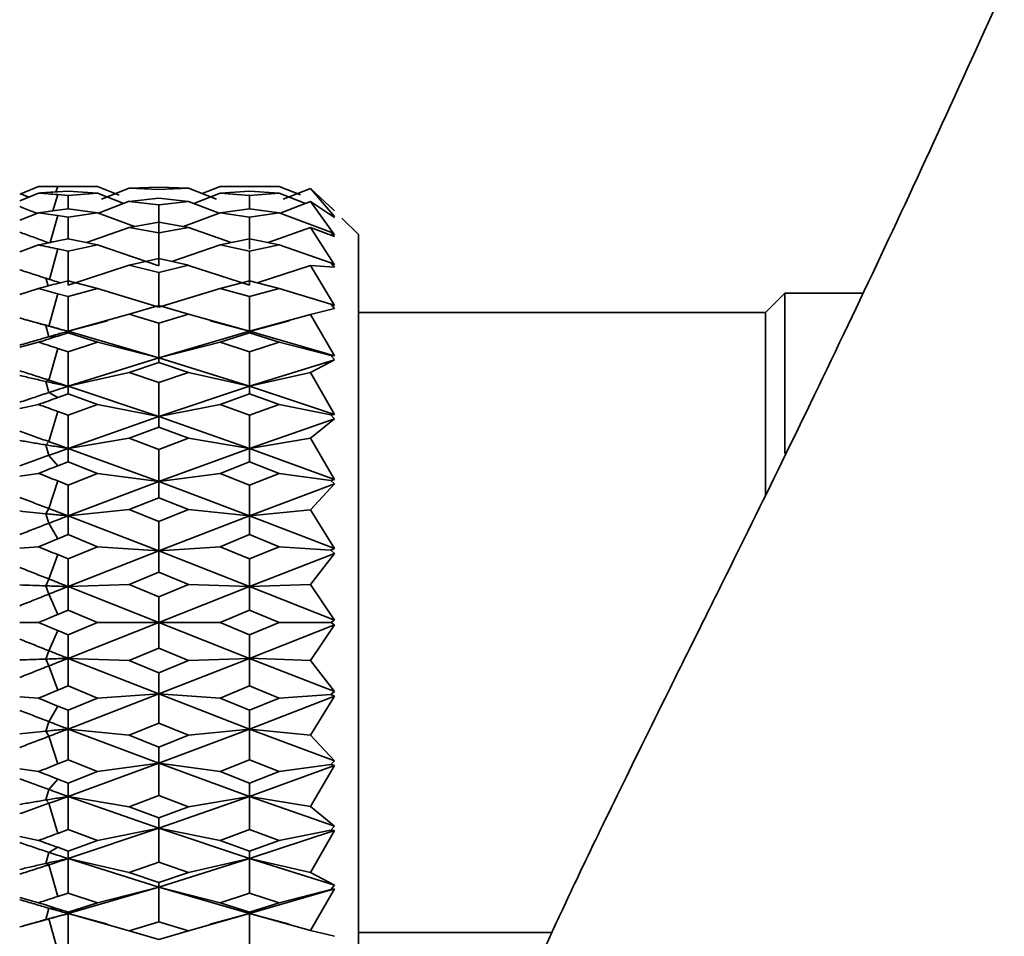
# Model space of a CAD drawing. Header units: millimetres. Extents: x -7686 to -856, y -458 to 6140.
# Tile 32 of 102: x -5994 to -5974, y 3484 to 3503. Entities that reach past the tile are written whole.
import ezdxf

# ---------------------------------------------------------------- set-up
doc = ezdxf.new("R2010")
doc.units = ezdxf.units.MM
doc.header["$LTSCALE"] = 5
doc.header["$PDSIZE"] = -1
doc.dimstyles.new('本体 安装', dxfattribs={"dimtxt": 24, "dimasz": 12, "dimexe": 7, "dimexo": 0.625, "dimtad": 1, "dimtoh": 1, "dimtxsty": 'Standard', "dimcen": 2.5, "dimclrd": 1, "dimclre": 1, "dimclrt": 4, "dimadec": 0, "dimazin": 0, "dimtfac": 1, "dimtmove": 0, "dimatfit": 3, "dimfxl": 1, "dimarcsym": 0})

# ---------------------------------------------------------------- blocks, each defined once
blk = doc.blocks.new('*D78')
at = {"color": 1, "linetype": 'ByBlock', "lineweight": -2, "transparency": 16777216}
for p, q in [((-5843.335, 3598.258), (-6087.363, 3598.258)), ((-6080.363, 3586.258), (-6080.363, 3220.258)), ((-5831.336, 3208.258), (-6087.363, 3208.258))]:
    blk.add_line(p, q, dxfattribs=at)
at = {"color": 1, "linetype": 'ByBlock', "transparency": 16777216}
for points in [[(-6082.363, 3586.258), (-6078.363, 3586.258), (-6080.363, 3598.258)], [(-6082.363, 3220.258), (-6078.363, 3220.258), (-6080.363, 3208.258)]]:
    blk.add_solid(points, dxfattribs=at)
at = {"layer": 'Defpoints', "color": 0, "linetype": 'ByBlock', "transparency": 16777216}
for p in [(-5842.71, 3598.258), (-6080.363, 3208.258), (-5830.711, 3208.258)]:
    blk.add_point(p, dxfattribs=at)
at = {"color": 4, "linetype": 'ByBlock', "transparency": 16777216, "insert": (-6092.988, 3427.581), "char_height": 24, "attachment_point": 5, "rotation": 90}
blk.add_mtext('390', dxfattribs=at)

msp = doc.modelspace()

# ---------------------------------------------------------------- linework, layer by layer
at = {"linetype": 'Continuous', "lineweight": 35}
for p, q in [((-5994.472, 3499.16), (-5994.104, 3499.313)), ((-5992.883, 3499.313), (-5994.104, 3499.313)), ((-5993.748, 3499.201), (-5993.709, 3499.312)), ((-5993.709, 3499.312), (-5993.495, 3499.31)), ((-5993.495, 3499.31), (-5992.885, 3499.313)), ((-5992.885, 3499.313), (-5992.44, 3499.137)), ((-5992.23, 3499.279), (-5992.806, 3499.052)), ((-5992.23, 3499.279), (-5991.619, 3499.298)), ((-5991.619, 3499.298), (-5992.23, 3499.279)), ((-5991.619, 3499.253), (-5992.23, 3499.279)), ((-5991.619, 3499.298), (-5991.008, 3499.279)), ((-5991.619, 3499.298), (-5991.008, 3499.279)), ((-5991.619, 3499.253), (-5991.008, 3499.279)), ((-5991.008, 3499.279), (-5990.433, 3499.052)), ((-5990.354, 3499.313), (-5990.725, 3499.167)), ((-5989.132, 3499.313), (-5990.357, 3499.313)), ((-5990.354, 3499.313), (-5989.745, 3499.31)), ((-5989.134, 3499.313), (-5989.745, 3499.31)), ((-5988.695, 3499.138), (-5989.134, 3499.314)), ((-5988.49, 3499.274), (-5989.055, 3499.052)), ((-5987.994, 3498.692), (-5988.49, 3499.274)), ((-5988.49, 3499.274), (-5987.994, 3498.813)), ((-5994.494, 3499.017), (-5994.104, 3499.176)), ((-5994.494, 3499.169), (-5994.307, 3499.093)), ((-5993.812, 3498.811), (-5993.709, 3499.146)), ((-5993.709, 3499.204), (-5993.495, 3499.217)), ((-5993.709, 3499.146), (-5993.495, 3499.128)), ((-5992.885, 3499.176), (-5993.495, 3499.217)), ((-5993.495, 3499.128), (-5992.885, 3499.176)), ((-5993.495, 3498.854), (-5993.495, 3499.128)), ((-5992.885, 3499.176), (-5992.341, 3498.965)), ((-5992.23, 3499.006), (-5991.619, 3499.069)), ((-5991.619, 3499.069), (-5991.008, 3499.006)), ((-5990.354, 3499.177), (-5990.899, 3498.964)), ((-5989.745, 3499.217), (-5990.354, 3499.176)), ((-5990.354, 3499.176), (-5989.745, 3499.128)), ((-5989.745, 3499.217), (-5989.134, 3499.176)), ((-5989.134, 3499.176), (-5989.745, 3499.128)), ((-5989.745, 3499.129), (-5989.745, 3498.854)), ((-5988.592, 3498.963), (-5989.134, 3499.177)), ((-5993.709, 3498.826), (-5993.495, 3498.854)), ((-5992.885, 3498.77), (-5993.495, 3498.854)), ((-5992.23, 3499.007), (-5992.867, 3498.764)), ((-5991.619, 3498.937), (-5992.23, 3499.006)), ((-5991.619, 3498.937), (-5991.008, 3499.006)), ((-5991.619, 3498.937), (-5991.619, 3498.3)), ((-5991.008, 3499.006), (-5990.373, 3498.764)), ((-5989.745, 3498.854), (-5990.354, 3498.77)), ((-5989.745, 3498.854), (-5989.134, 3498.77)), ((-5988.49, 3499.002), (-5989.115, 3498.764)), ((-5987.994, 3498.317), (-5988.49, 3499.002)), ((-5988.49, 3499.002), (-5987.994, 3498.675)), ((-5987.994, 3498.813), (-5988.069, 3498.888)), ((-5988.069, 3498.888), (-5987.994, 3498.813)), ((-5994.494, 3498.618), (-5994.104, 3498.77)), ((-5993.868, 3498.156), (-5993.709, 3498.712)), ((-5993.709, 3498.712), (-5993.495, 3498.68)), ((-5993.495, 3498.68), (-5992.885, 3498.77)), ((-5993.495, 3498.232), (-5993.495, 3498.68)), ((-5992.885, 3498.77), (-5992.125, 3498.488)), ((-5990.354, 3498.77), (-5991.114, 3498.488)), ((-5990.354, 3498.77), (-5989.745, 3498.68)), ((-5989.134, 3498.77), (-5989.745, 3498.68)), ((-5989.745, 3498.68), (-5989.745, 3498.017)), ((-5988.069, 3498.371), (-5989.134, 3498.771)), ((-5987.994, 3498.675), (-5988.069, 3498.757)), ((-5988.069, 3498.757), (-5987.994, 3498.693)), ((-5987.493, 3498.312), (-5987.84, 3498.659)), ((-5992.23, 3498.47), (-5993.112, 3498.154)), ((-5992.23, 3498.47), (-5991.619, 3498.575)), ((-5991.619, 3498.359), (-5992.23, 3498.47)), ((-5991.619, 3498.575), (-5991.008, 3498.47)), ((-5991.619, 3498.359), (-5991.008, 3498.47)), ((-5991.008, 3498.47), (-5990.127, 3498.154)), ((-5988.49, 3498.466), (-5989.362, 3498.154)), ((-5987.994, 3497.699), (-5988.49, 3498.466)), ((-5988.49, 3498.466), (-5987.994, 3498.283)), ((-5991.619, 3498.358), (-5991.619, 3497.674)), ((-5987.994, 3498.283), (-5988.069, 3498.37)), ((-5988.069, 3498.37), (-5987.994, 3498.317)), ((-5994.494, 3497.967), (-5994.104, 3498.107)), ((-5993.89, 3498.152), (-5993.952, 3498.173)), ((-5993.943, 3498.141), (-5993.952, 3498.173)), ((-5993.709, 3498.189), (-5993.495, 3498.232)), ((-5992.885, 3498.107), (-5993.495, 3498.232)), ((-5993.495, 3497.976), (-5992.885, 3498.107)), ((-5992.885, 3498.107), (-5991.619, 3497.674)), ((-5990.354, 3498.107), (-5991.351, 3497.766)), ((-5989.745, 3498.232), (-5990.354, 3498.107)), ((-5990.354, 3498.107), (-5989.745, 3497.976)), ((-5989.745, 3498.232), (-5989.134, 3498.107)), ((-5989.134, 3498.107), (-5989.745, 3497.976)), ((-5988.069, 3497.739), (-5989.134, 3498.108)), ((-5993.881, 3497.395), (-5993.709, 3498.023)), ((-5993.709, 3498.023), (-5993.495, 3497.976)), ((-5993.495, 3497.276), (-5993.495, 3497.976)), ((-5989.745, 3497.977), (-5989.745, 3497.276)), ((-5992.23, 3497.686), (-5993.495, 3497.276)), ((-5992.23, 3497.686), (-5991.619, 3497.829)), ((-5991.619, 3497.536), (-5992.23, 3497.686)), ((-5991.619, 3497.829), (-5991.008, 3497.686)), ((-5991.619, 3497.536), (-5991.008, 3497.686)), ((-5991.008, 3497.685), (-5989.745, 3497.276)), ((-5988.49, 3497.682), (-5989.57, 3497.333)), ((-5987.994, 3496.856), (-5988.49, 3497.682)), ((-5988.49, 3497.682), (-5987.994, 3497.649)), ((-5987.994, 3497.649), (-5988.069, 3497.739)), ((-5988.069, 3497.739), (-5987.994, 3497.699)), ((-5991.619, 3497.536), (-5991.619, 3496.824)), ((-5993.909, 3497.26), (-5993.952, 3497.418)), ((-5993.709, 3497.313), (-5993.495, 3497.369)), ((-5992.885, 3497.208), (-5993.495, 3497.369)), ((-5989.745, 3497.369), (-5990.354, 3497.208)), ((-5989.745, 3497.369), (-5989.134, 3497.208)), ((-5994.494, 3497.083), (-5994.104, 3497.208)), ((-5993.889, 3496.433), (-5993.709, 3497.1)), ((-5993.709, 3497.1), (-5993.495, 3497.041)), ((-5993.495, 3497.041), (-5992.885, 3497.208)), ((-5993.495, 3496.324), (-5993.495, 3497.041)), ((-5992.885, 3497.207), (-5991.619, 3496.824)), ((-5990.354, 3497.208), (-5991.619, 3496.825)), ((-5990.354, 3497.208), (-5989.745, 3497.04)), ((-5989.134, 3497.208), (-5989.745, 3497.04)), ((-5989.745, 3497.041), (-5989.745, 3496.324)), ((-5988.069, 3496.882), (-5989.134, 3497.208)), ((-5978.694, 3497.113), (-5979.094, 3496.713)), ((-5977.08, 3497.113), (-5978.694, 3497.113)), ((-5978.694, 3493.804), (-5978.694, 3497.113)), ((-5992.23, 3496.677), (-5991.619, 3496.855)), ((-5991.619, 3496.855), (-5991.008, 3496.677)), ((-5988.069, 3496.882), (-5987.994, 3496.856)), ((-5987.994, 3496.792), (-5988.069, 3496.881)), ((-5992.23, 3496.677), (-5993.495, 3496.324)), ((-5991.619, 3496.494), (-5992.23, 3496.677)), ((-5991.619, 3496.494), (-5991.008, 3496.677)), ((-5991.008, 3496.677), (-5989.745, 3496.324)), ((-5988.49, 3496.674), (-5989.745, 3496.324)), ((-5988.49, 3496.674), (-5987.994, 3496.792)), ((-5987.994, 3495.815), (-5988.49, 3496.674)), ((-5979.094, 3496.713), (-5987.494, 3496.713)), ((-5979.094, 3492.936), (-5979.094, 3496.713)), ((-5994.235, 3496.527), (-5994.418, 3496.577)), ((-5993.952, 3496.446), (-5993.889, 3496.433)), ((-5993.889, 3496.212), (-5993.952, 3496.446)), ((-5993.495, 3496.324), (-5992.678, 3496.542)), ((-5991.619, 3496.494), (-5991.619, 3495.777)), ((-5989.745, 3496.324), (-5990.56, 3496.542)), ((-5988.929, 3496.542), (-5989.745, 3496.323)), ((-5993.709, 3496.224), (-5993.889, 3496.212)), ((-5993.709, 3496.224), (-5993.495, 3496.292)), ((-5993.495, 3496.324), (-5991.619, 3495.777)), ((-5993.495, 3496.292), (-5993.495, 3496.324)), ((-5992.885, 3496.098), (-5993.495, 3496.292)), ((-5991.619, 3495.777), (-5989.745, 3496.324)), ((-5989.745, 3496.292), (-5990.354, 3496.098)), ((-5989.745, 3496.324), (-5989.745, 3496.292)), ((-5987.994, 3495.815), (-5989.745, 3496.324)), ((-5989.745, 3496.292), (-5989.134, 3496.098)), ((-5994.494, 3495.994), (-5994.104, 3496.098)), ((-5993.495, 3495.9), (-5992.885, 3496.098)), ((-5992.885, 3496.098), (-5991.619, 3495.776)), ((-5990.354, 3496.098), (-5991.619, 3495.777)), ((-5990.354, 3496.098), (-5989.745, 3495.9)), ((-5989.134, 3496.098), (-5989.745, 3495.9)), ((-5988.069, 3495.825), (-5989.134, 3496.098)), ((-5993.889, 3495.316), (-5993.709, 3495.97)), ((-5993.709, 3495.97), (-5993.495, 3495.9)), ((-5993.495, 3495.189), (-5993.495, 3495.9)), ((-5989.745, 3495.9), (-5989.745, 3495.188)), ((-5987.994, 3495.739), (-5988.069, 3495.825)), ((-5988.069, 3495.825), (-5987.994, 3495.815)), ((-5993.495, 3495.189), (-5991.619, 3495.777)), ((-5992.23, 3495.475), (-5991.619, 3495.683)), ((-5991.619, 3495.683), (-5991.619, 3495.777)), ((-5989.745, 3495.189), (-5991.619, 3495.776)), ((-5991.619, 3495.683), (-5991.008, 3495.475)), ((-5987.994, 3495.738), (-5989.745, 3495.188)), ((-5988.49, 3495.472), (-5987.994, 3495.738)), ((-5992.23, 3495.475), (-5993.495, 3495.189)), ((-5991.619, 3495.264), (-5992.23, 3495.475)), ((-5991.619, 3495.264), (-5991.008, 3495.475)), ((-5991.008, 3495.475), (-5989.745, 3495.189)), ((-5988.49, 3495.473), (-5989.745, 3495.189)), ((-5987.994, 3494.606), (-5988.49, 3495.473)), ((-5993.952, 3495.288), (-5993.889, 3495.316)), ((-5993.889, 3495.06), (-5993.952, 3495.288)), ((-5991.619, 3495.264), (-5991.619, 3494.563)), ((-5993.709, 3494.956), (-5993.889, 3495.06)), ((-5993.709, 3494.956), (-5993.495, 3495.033)), ((-5993.495, 3495.189), (-5991.619, 3494.563)), ((-5993.495, 3495.033), (-5993.495, 3495.189)), ((-5992.885, 3494.813), (-5993.495, 3495.033)), ((-5991.619, 3494.563), (-5989.745, 3495.188)), ((-5989.745, 3495.033), (-5990.354, 3494.813)), ((-5989.745, 3495.189), (-5989.745, 3495.033)), ((-5987.994, 3494.606), (-5989.745, 3495.189)), ((-5989.745, 3495.033), (-5989.134, 3494.813)), ((-5994.494, 3494.732), (-5994.104, 3494.813)), ((-5993.495, 3494.59), (-5992.885, 3494.813)), ((-5992.885, 3494.813), (-5991.619, 3494.563)), ((-5990.354, 3494.813), (-5991.619, 3494.563)), ((-5990.354, 3494.813), (-5989.745, 3494.59)), ((-5989.134, 3494.813), (-5989.745, 3494.59)), ((-5988.069, 3494.6), (-5989.134, 3494.813)), ((-5993.889, 3494.046), (-5993.709, 3494.669)), ((-5993.709, 3494.669), (-5993.495, 3494.59)), ((-5993.495, 3493.905), (-5993.495, 3494.59)), ((-5989.745, 3494.59), (-5989.745, 3493.905)), ((-5988.069, 3494.6), (-5987.994, 3494.606)), ((-5987.994, 3494.52), (-5988.069, 3494.6)), ((-5993.495, 3493.905), (-5991.619, 3494.563)), ((-5991.619, 3494.347), (-5991.619, 3494.564)), ((-5989.745, 3493.906), (-5991.619, 3494.563)), ((-5987.994, 3494.52), (-5989.745, 3493.905)), ((-5988.49, 3494.115), (-5987.994, 3494.52)), ((-5992.23, 3494.117), (-5991.619, 3494.347)), ((-5991.619, 3494.347), (-5991.008, 3494.117)), ((-5993.952, 3493.978), (-5993.889, 3494.046)), ((-5993.889, 3493.763), (-5993.952, 3493.978)), ((-5992.23, 3494.117), (-5993.495, 3493.905)), ((-5991.619, 3493.883), (-5992.23, 3494.117)), ((-5991.619, 3493.883), (-5991.008, 3494.117)), ((-5991.008, 3494.116), (-5989.745, 3493.906)), ((-5988.49, 3494.115), (-5989.745, 3493.905)), ((-5987.994, 3493.267), (-5988.49, 3494.115)), ((-5993.495, 3493.905), (-5991.619, 3493.22)), ((-5993.495, 3493.63), (-5993.495, 3493.905)), ((-5991.619, 3493.221), (-5989.745, 3493.905)), ((-5991.619, 3493.884), (-5991.619, 3493.221)), ((-5989.745, 3493.906), (-5989.745, 3493.631)), ((-5987.994, 3493.267), (-5989.745, 3493.906)), ((-5993.709, 3493.546), (-5993.889, 3493.763)), ((-5993.709, 3493.546), (-5993.495, 3493.63)), ((-5992.885, 3493.391), (-5993.495, 3493.63)), ((-5989.745, 3493.63), (-5990.354, 3493.391)), ((-5989.745, 3493.63), (-5989.134, 3493.391)), ((-5994.494, 3493.336), (-5994.104, 3493.391)), ((-5993.495, 3493.15), (-5992.885, 3493.391)), ((-5992.885, 3493.391), (-5991.619, 3493.22)), ((-5990.354, 3493.391), (-5991.619, 3493.22)), ((-5990.354, 3493.391), (-5989.745, 3493.15)), ((-5989.134, 3493.391), (-5989.745, 3493.15)), ((-5988.069, 3493.246), (-5989.134, 3493.391)), ((-5993.889, 3492.664), (-5993.709, 3493.235)), ((-5993.709, 3493.235), (-5993.495, 3493.15)), ((-5993.495, 3492.513), (-5991.619, 3493.221)), ((-5991.619, 3492.889), (-5991.619, 3493.221)), ((-5989.745, 3492.513), (-5991.619, 3493.22)), ((-5987.994, 3493.173), (-5989.745, 3492.513)), ((-5988.49, 3492.641), (-5987.994, 3493.173)), ((-5988.069, 3493.246), (-5987.994, 3493.267)), ((-5987.994, 3493.173), (-5988.069, 3493.246)), ((-5993.495, 3492.513), (-5993.495, 3493.15)), ((-5989.745, 3493.15), (-5989.745, 3492.513)), ((-5992.23, 3492.643), (-5991.619, 3492.889)), ((-5991.619, 3492.889), (-5991.008, 3492.643)), ((-5993.952, 3492.558), (-5993.889, 3492.664)), ((-5993.889, 3492.362), (-5993.952, 3492.558)), ((-5992.23, 3492.642), (-5993.495, 3492.513)), ((-5991.619, 3492.395), (-5992.23, 3492.643)), ((-5991.619, 3492.395), (-5991.008, 3492.643)), ((-5991.008, 3492.642), (-5989.745, 3492.513)), ((-5988.49, 3492.641), (-5989.745, 3492.513)), ((-5987.994, 3491.838), (-5988.49, 3492.641)), ((-5993.709, 3492.039), (-5993.889, 3492.362)), ((-5993.495, 3492.513), (-5991.619, 3491.789)), ((-5993.495, 3492.127), (-5993.495, 3492.513)), ((-5991.619, 3491.789), (-5989.745, 3492.513)), ((-5991.619, 3492.395), (-5991.619, 3491.789)), ((-5989.745, 3492.513), (-5989.745, 3492.127)), ((-5987.994, 3491.838), (-5989.745, 3492.513)), ((-5993.709, 3492.039), (-5993.495, 3492.127)), ((-5992.885, 3491.876), (-5993.495, 3492.127)), ((-5989.745, 3492.127), (-5990.354, 3491.876)), ((-5989.745, 3492.127), (-5989.134, 3491.876)), ((-5994.494, 3491.848), (-5994.104, 3491.876)), ((-5993.495, 3491.624), (-5992.885, 3491.876)), ((-5993.495, 3491.054), (-5991.619, 3491.789)), ((-5992.885, 3491.876), (-5991.619, 3491.789)), ((-5990.354, 3491.876), (-5991.619, 3491.789)), ((-5991.619, 3491.352), (-5991.619, 3491.79)), ((-5989.745, 3491.054), (-5991.619, 3491.789)), ((-5990.354, 3491.876), (-5989.745, 3491.624)), ((-5989.134, 3491.876), (-5989.745, 3491.624)), ((-5987.994, 3491.74), (-5989.745, 3491.054)), ((-5988.069, 3491.802), (-5989.134, 3491.876)), ((-5988.49, 3491.097), (-5987.994, 3491.74)), ((-5988.069, 3491.802), (-5987.994, 3491.838)), ((-5987.994, 3491.74), (-5988.069, 3491.802)), ((-5993.889, 3491.209), (-5993.709, 3491.713)), ((-5993.709, 3491.713), (-5993.495, 3491.624)), ((-5993.495, 3491.054), (-5993.495, 3491.624)), ((-5989.745, 3491.623), (-5989.745, 3491.054)), ((-5992.23, 3491.098), (-5991.619, 3491.352)), ((-5991.619, 3491.352), (-5991.008, 3491.098)), ((-5993.952, 3491.069), (-5993.889, 3491.209)), ((-5993.889, 3490.898), (-5993.952, 3491.069)), ((-5992.23, 3491.097), (-5993.495, 3491.054)), ((-5993.495, 3491.054), (-5991.619, 3490.313)), ((-5993.495, 3490.569), (-5993.495, 3491.054)), ((-5991.619, 3490.843), (-5992.23, 3491.098)), ((-5991.619, 3490.843), (-5991.008, 3491.098)), ((-5991.619, 3490.313), (-5989.745, 3491.054)), ((-5991.008, 3491.097), (-5989.745, 3491.054)), ((-5988.49, 3491.097), (-5989.745, 3491.054)), ((-5989.745, 3491.054), (-5989.745, 3490.569)), ((-5987.994, 3490.363), (-5989.745, 3491.054)), ((-5987.994, 3490.363), (-5988.49, 3491.097)), ((-5993.709, 3490.479), (-5993.889, 3490.898)), ((-5991.619, 3490.843), (-5991.619, 3490.313)), ((-5993.709, 3490.479), (-5993.495, 3490.569)), ((-5992.885, 3490.313), (-5993.495, 3490.569)), ((-5989.745, 3490.569), (-5990.354, 3490.313)), ((-5989.745, 3490.569), (-5989.134, 3490.313)), ((-5994.494, 3490.313), (-5994.104, 3490.313)), ((-5991.619, 3490.313), (-5993.495, 3489.572)), ((-5992.885, 3490.313), (-5993.495, 3490.058)), ((-5992.885, 3490.313), (-5991.619, 3490.313)), ((-5991.619, 3490.313), (-5990.354, 3490.313)), ((-5989.745, 3489.572), (-5991.619, 3490.313)), ((-5991.619, 3489.784), (-5991.619, 3490.313)), ((-5990.354, 3490.313), (-5989.745, 3490.058)), ((-5989.134, 3490.313), (-5989.745, 3490.058)), ((-5988.069, 3490.313), (-5989.134, 3490.313)), ((-5988.069, 3490.313), (-5987.994, 3490.363)), ((-5987.994, 3490.263), (-5988.069, 3490.313)), ((-5993.889, 3489.728), (-5993.709, 3490.148)), ((-5993.709, 3490.148), (-5993.495, 3490.058)), ((-5987.994, 3490.263), (-5989.745, 3489.572)), ((-5988.49, 3489.529), (-5987.994, 3490.263)), ((-5993.495, 3489.572), (-5993.495, 3490.058)), ((-5989.745, 3490.057), (-5989.745, 3489.572)), ((-5993.952, 3489.557), (-5993.889, 3489.728)), ((-5992.23, 3489.529), (-5991.619, 3489.784)), ((-5991.619, 3489.784), (-5991.008, 3489.529)), ((-5993.889, 3489.417), (-5993.952, 3489.557)), ((-5993.495, 3489.572), (-5991.619, 3488.837)), ((-5992.23, 3489.529), (-5993.495, 3489.572)), ((-5993.495, 3489.003), (-5993.495, 3489.572)), ((-5991.619, 3489.274), (-5992.23, 3489.529)), ((-5991.619, 3488.838), (-5989.745, 3489.572)), ((-5991.619, 3489.274), (-5991.008, 3489.529)), ((-5991.008, 3489.529), (-5989.745, 3489.572)), ((-5988.49, 3489.529), (-5989.745, 3489.573)), ((-5987.994, 3488.886), (-5989.745, 3489.572)), ((-5989.745, 3489.572), (-5989.745, 3489.003)), ((-5987.994, 3488.886), (-5988.49, 3489.529)), ((-5993.709, 3488.914), (-5993.889, 3489.417)), ((-5991.619, 3489.275), (-5991.619, 3488.838)), ((-5993.709, 3488.914), (-5993.495, 3489.003)), ((-5992.885, 3488.75), (-5993.495, 3489.003)), ((-5989.745, 3489.003), (-5990.354, 3488.75)), ((-5989.745, 3489.003), (-5989.134, 3488.75)), ((-5994.494, 3488.778), (-5994.104, 3488.75)), ((-5993.495, 3488.113), (-5991.619, 3488.838)), ((-5993.495, 3488.499), (-5992.885, 3488.75)), ((-5992.885, 3488.75), (-5991.619, 3488.837)), ((-5989.745, 3488.113), (-5991.619, 3488.837)), ((-5990.354, 3488.75), (-5991.619, 3488.837)), ((-5991.619, 3488.232), (-5991.619, 3488.837)), ((-5990.354, 3488.75), (-5989.745, 3488.499)), ((-5987.994, 3488.788), (-5989.745, 3488.113)), ((-5989.134, 3488.75), (-5989.745, 3488.499)), ((-5988.069, 3488.824), (-5989.134, 3488.75)), ((-5988.49, 3487.985), (-5987.994, 3488.788)), ((-5988.069, 3488.824), (-5987.994, 3488.886)), ((-5987.994, 3488.788), (-5988.069, 3488.824)), ((-5993.889, 3488.264), (-5993.709, 3488.588)), ((-5993.709, 3488.588), (-5993.495, 3488.499)), ((-5993.495, 3488.113), (-5993.495, 3488.499)), ((-5989.745, 3488.499), (-5989.745, 3488.113)), ((-5993.952, 3488.068), (-5993.889, 3488.264)), ((-5993.495, 3488.113), (-5991.619, 3487.406)), ((-5992.23, 3487.984), (-5993.495, 3488.113)), ((-5993.495, 3487.476), (-5993.495, 3488.113)), ((-5992.23, 3487.984), (-5991.619, 3488.232)), ((-5991.619, 3488.232), (-5991.008, 3487.984)), ((-5991.619, 3487.406), (-5989.745, 3488.113)), ((-5991.008, 3487.984), (-5989.745, 3488.113)), ((-5988.49, 3487.985), (-5989.745, 3488.113)), ((-5987.994, 3487.453), (-5989.745, 3488.113)), ((-5989.745, 3488.113), (-5989.745, 3487.477)), ((-5993.889, 3487.963), (-5993.952, 3488.068)), ((-5993.709, 3487.391), (-5993.889, 3487.963)), ((-5991.619, 3487.738), (-5992.23, 3487.984)), ((-5991.619, 3487.738), (-5991.008, 3487.984)), ((-5987.994, 3487.453), (-5988.49, 3487.985)), ((-5991.619, 3487.738), (-5991.619, 3487.406)), ((-5993.709, 3487.391), (-5993.495, 3487.476)), ((-5992.885, 3487.235), (-5993.495, 3487.476)), ((-5989.745, 3487.476), (-5990.354, 3487.235)), ((-5989.745, 3487.476), (-5989.134, 3487.235)), ((-5994.494, 3487.29), (-5994.104, 3487.235)), ((-5993.495, 3486.721), (-5991.619, 3487.406)), ((-5992.885, 3487.235), (-5991.619, 3487.406)), ((-5989.745, 3486.721), (-5991.619, 3487.406)), ((-5990.354, 3487.235), (-5991.619, 3487.406)), ((-5991.619, 3486.743), (-5991.619, 3487.406)), ((-5987.994, 3487.359), (-5989.745, 3486.721)), ((-5988.069, 3487.38), (-5989.134, 3487.235)), ((-5988.49, 3486.511), (-5987.994, 3487.359)), ((-5988.069, 3487.381), (-5987.994, 3487.453)), ((-5987.994, 3487.359), (-5988.069, 3487.38)), ((-5993.889, 3486.863), (-5993.709, 3487.08)), ((-5993.709, 3487.08), (-5993.495, 3486.996)), ((-5993.495, 3486.996), (-5992.885, 3487.235)), ((-5990.354, 3487.235), (-5989.745, 3486.996)), ((-5989.134, 3487.235), (-5989.745, 3486.996)), ((-5993.952, 3486.648), (-5993.889, 3486.863)), ((-5993.495, 3486.721), (-5993.495, 3486.996)), ((-5989.745, 3486.996), (-5989.745, 3486.721)), ((-5993.495, 3486.721), (-5991.619, 3486.063)), ((-5992.23, 3486.509), (-5993.495, 3486.721)), ((-5993.495, 3486.036), (-5993.495, 3486.721)), ((-5992.23, 3486.51), (-5991.619, 3486.743)), ((-5991.619, 3486.743), (-5991.008, 3486.51)), ((-5991.619, 3486.064), (-5989.745, 3486.721)), ((-5991.008, 3486.51), (-5989.745, 3486.721)), ((-5988.49, 3486.512), (-5989.745, 3486.721)), ((-5987.994, 3486.106), (-5989.745, 3486.721)), ((-5989.745, 3486.721), (-5989.745, 3486.036)), ((-5993.889, 3486.58), (-5993.952, 3486.648)), ((-5993.709, 3485.957), (-5993.889, 3486.58)), ((-5991.619, 3486.279), (-5992.23, 3486.51)), ((-5991.619, 3486.279), (-5991.008, 3486.51)), ((-5987.994, 3486.106), (-5988.49, 3486.512)), ((-5991.619, 3486.28), (-5991.619, 3486.064)), ((-5993.495, 3485.438), (-5991.619, 3486.064)), ((-5992.885, 3485.813), (-5991.619, 3486.063)), ((-5989.745, 3485.438), (-5991.619, 3486.063)), ((-5990.354, 3485.813), (-5991.619, 3486.063)), ((-5991.619, 3485.363), (-5991.619, 3486.063)), ((-5988.069, 3486.026), (-5987.994, 3486.106)), ((-5994.494, 3485.894), (-5994.104, 3485.813)), ((-5993.709, 3485.957), (-5993.495, 3486.036)), ((-5992.885, 3485.813), (-5993.495, 3486.036)), ((-5989.745, 3486.036), (-5990.354, 3485.813)), ((-5989.745, 3486.036), (-5989.134, 3485.813)), ((-5987.994, 3486.02), (-5989.745, 3485.438)), ((-5988.069, 3486.026), (-5989.134, 3485.813)), ((-5988.49, 3485.153), (-5987.994, 3486.02)), ((-5987.994, 3486.02), (-5988.069, 3486.026)), ((-5993.889, 3485.566), (-5993.709, 3485.671)), ((-5993.709, 3485.671), (-5993.495, 3485.594)), ((-5993.495, 3485.594), (-5992.885, 3485.813)), ((-5990.354, 3485.813), (-5989.745, 3485.594)), ((-5989.134, 3485.813), (-5989.745, 3485.594)), ((-5993.952, 3485.339), (-5993.889, 3485.566)), ((-5993.495, 3485.438), (-5993.495, 3485.594)), ((-5993.495, 3485.438), (-5991.619, 3484.849)), ((-5992.23, 3485.151), (-5993.495, 3485.438)), ((-5993.495, 3484.726), (-5993.495, 3485.438)), ((-5991.619, 3484.85), (-5989.745, 3485.437)), ((-5991.008, 3485.151), (-5989.745, 3485.438)), ((-5989.745, 3485.593), (-5989.745, 3485.437)), ((-5988.49, 3485.154), (-5989.745, 3485.438)), ((-5987.994, 3484.888), (-5989.745, 3485.438)), ((-5989.745, 3485.438), (-5989.745, 3484.726)), ((-5993.889, 3485.311), (-5993.952, 3485.339)), ((-5993.709, 3484.656), (-5993.889, 3485.311)), ((-5992.23, 3485.151), (-5991.619, 3485.362)), ((-5991.619, 3485.362), (-5991.008, 3485.151)), ((-5991.619, 3484.944), (-5992.23, 3485.151)), ((-5991.619, 3484.944), (-5991.008, 3485.151)), ((-5987.994, 3484.888), (-5988.49, 3485.154)), ((-5993.495, 3484.303), (-5991.619, 3484.85)), ((-5992.885, 3484.528), (-5991.619, 3484.849)), ((-5991.619, 3484.944), (-5991.619, 3484.85)), ((-5991.619, 3484.133), (-5991.619, 3484.85)), ((-5989.745, 3484.303), (-5991.619, 3484.849)), ((-5990.354, 3484.528), (-5991.619, 3484.849)), ((-5988.069, 3484.802), (-5987.994, 3484.888)), ((-5994.494, 3484.632), (-5994.104, 3484.528)), ((-5993.709, 3484.656), (-5993.495, 3484.726)), ((-5992.885, 3484.528), (-5993.495, 3484.726)), ((-5989.745, 3484.726), (-5990.354, 3484.528)), ((-5987.994, 3484.811), (-5989.745, 3484.303)), ((-5989.745, 3484.726), (-5989.134, 3484.528)), ((-5988.069, 3484.801), (-5989.134, 3484.528)), ((-5988.49, 3483.952), (-5987.994, 3484.811)), ((-5987.994, 3484.811), (-5988.069, 3484.802)), ((-5993.952, 3484.181), (-5993.889, 3484.414)), ((-5993.889, 3484.414), (-5993.709, 3484.402)), ((-5993.495, 3484.335), (-5992.885, 3484.528)), ((-5990.354, 3484.528), (-5989.745, 3484.335)), ((-5989.134, 3484.528), (-5989.745, 3484.335)), ((-5993.709, 3484.402), (-5993.495, 3484.335)), ((-5993.495, 3484.303), (-5993.495, 3484.335)), ((-5993.495, 3484.303), (-5992.678, 3484.084)), ((-5992.23, 3483.949), (-5993.495, 3484.303)), ((-5993.495, 3483.586), (-5993.495, 3484.303)), ((-5991.008, 3483.949), (-5989.745, 3484.303)), ((-5990.56, 3484.085), (-5989.745, 3484.302)), ((-5989.745, 3484.334), (-5989.745, 3484.302)), ((-5988.49, 3483.952), (-5989.745, 3484.303)), ((-5988.929, 3484.084), (-5989.745, 3484.303)), ((-5989.745, 3484.303), (-5989.745, 3483.586)), ((-5994.418, 3484.049), (-5994.235, 3484.099)), ((-5993.889, 3484.193), (-5993.952, 3484.181)), ((-5993.709, 3483.526), (-5993.889, 3484.193)), ((-5992.23, 3483.949), (-5991.619, 3484.133)), ((-5991.619, 3484.133), (-5991.008, 3483.949)), ((-5991.619, 3483.771), (-5992.23, 3483.949)), ((-5991.619, 3483.771), (-5991.008, 3483.949)), ((-5987.994, 3483.834), (-5988.49, 3483.952)), ((-5987.494, 3483.913), (-5983.503, 3483.913))]:
    msp.add_line(p, q, dxfattribs=at)
at = {"color": 4, "linetype": 'ByBlock'}
msp.add_arc((-5842.71, 3598.258), 872.295, 310, 170, dxfattribs=at)
at = {"linetype": 'Continuous', "lineweight": 35}
for points, knots in [([(-5966.59, 3522.371), (-5966.653, 3522.189), (-5966.778, 3521.828), (-5966.967, 3521.288), (-5967.19, 3520.659), (-5967.453, 3519.924), (-5967.862, 3518.794), (-5968.395, 3517.354), (-5969.274, 3515.041), (-5970.421, 3512.142), (-5971.827, 3508.759), (-5973.251, 3505.467), (-5974.656, 3502.32), (-5976.041, 3499.298), (-5977.413, 3496.385), (-5978.738, 3493.643), (-5979.805, 3491.487), (-5980.596, 3489.896), (-5981.381, 3488.316), (-5982.26, 3486.533), (-5982.935, 3485.13), (-5983.332, 3484.288), (-5983.553, 3483.809), (-5983.704, 3483.469), (-5983.802, 3483.239), (-5983.866, 3483.076), (-5983.904, 3482.98), (-5983.923, 3482.933)], [0, 0, 0, 0, 0.009617, 0.0191331, 0.0285515, 0.0429042, 0.0580347, 0.0884006, 0.1194342, 0.1817359, 0.245319, 0.3069734, 0.3695455, 0.4307404, 0.4915613, 0.5552752, 0.6151308, 0.6478934, 0.6798696, 0.7468745, 0.8149575, 0.8480479, 0.8815637, 0.9134153, 0.9438877, 0.9725949, 1, 1, 1, 1]), ([(-5993.709, 3499.312), (-5993.775, 3499.312), (-5993.907, 3499.313), (-5994.038, 3499.313), (-5994.104, 3499.313)], [0, 0, 0, 0, 0.499997, 1, 1, 1, 1]), ([(-5994.104, 3499.176), (-5994.038, 3499.181), (-5993.907, 3499.191), (-5993.775, 3499.199), (-5993.709, 3499.204)], [0, 0, 0, 0, 0.4999968, 1, 1, 1, 1]), ([(-5993.709, 3499.146), (-5993.775, 3499.151), (-5993.907, 3499.162), (-5994.038, 3499.172), (-5994.104, 3499.176)], [0, 0, 0, 0, 0.499997, 1, 1, 1, 1]), ([(-5994.133, 3498.759), (-5994.163, 3498.771), (-5994.284, 3498.817), (-5994.404, 3498.864), (-5994.494, 3498.9)], [0, 0, 0, 0, 0.251105, 1, 1, 1, 1]), ([(-5994.104, 3498.77), (-5994.038, 3498.78), (-5993.907, 3498.799), (-5993.775, 3498.817), (-5993.709, 3498.826)], [0, 0, 0, 0, 0.499997, 1, 1, 1, 1]), ([(-5993.709, 3498.712), (-5993.775, 3498.722), (-5993.907, 3498.742), (-5994.038, 3498.761), (-5994.104, 3498.77)], [0, 0, 0, 0, 0.499997, 1, 1, 1, 1]), ([(-5993.952, 3498.173), (-5994.043, 3498.206), (-5994.224, 3498.27), (-5994.404, 3498.337), (-5994.494, 3498.37)], [0, 0, 0, 0, 0.499973, 1, 1, 1, 1]), ([(-5994.104, 3498.107), (-5994.038, 3498.121), (-5993.907, 3498.149), (-5993.775, 3498.175), (-5993.709, 3498.189)], [0, 0, 0, 0, 0.499997, 1, 1, 1, 1]), ([(-5993.709, 3498.023), (-5993.775, 3498.037), (-5993.907, 3498.066), (-5994.038, 3498.094), (-5994.104, 3498.107)], [0, 0, 0, 0, 0.499997, 1, 1, 1, 1]), ([(-5993.952, 3497.418), (-5994.043, 3497.447), (-5994.224, 3497.505), (-5994.404, 3497.565), (-5994.494, 3497.595)], [0, 0, 0, 0, 0.499973, 1, 1, 1, 1]), ([(-5994.104, 3497.208), (-5994.038, 3497.225), (-5993.907, 3497.261), (-5993.775, 3497.295), (-5993.709, 3497.313)], [0, 0, 0, 0, 0.4999968, 1, 1, 1, 1]), ([(-5993.659, 3497.326), (-5993.661, 3497.327), (-5993.711, 3497.342), (-5993.809, 3497.372), (-5993.904, 3497.402), (-5993.952, 3497.418)], [0, 0, 0, 0, 0.021864, 0.510925, 1, 1, 1, 1]), ([(-5993.709, 3497.1), (-5993.775, 3497.118), (-5993.907, 3497.154), (-5994.038, 3497.19), (-5994.104, 3497.208)], [0, 0, 0, 0, 0.499997, 1, 1, 1, 1]), ([(-5993.952, 3496.446), (-5994.043, 3496.471), (-5994.224, 3496.521), (-5994.404, 3496.573), (-5994.494, 3496.599)], [0, 0, 0, 0, 0.499973, 1, 1, 1, 1]), ([(-5994.235, 3496.527), (-5994.22, 3496.523), (-5994.105, 3496.492), (-5993.99, 3496.461), (-5993.889, 3496.433)], [0, 0, 0, 0, 0.124888, 1, 1, 1, 1]), ([(-5993.495, 3496.324), (-5993.552, 3496.338), (-5993.657, 3496.366), (-5993.809, 3496.407), (-5993.904, 3496.433), (-5993.952, 3496.446)], [0, 0, 0, 0, 0.37261, 0.6863, 1, 1, 1, 1]), ([(-5993.889, 3496.433), (-5993.833, 3496.417), (-5993.701, 3496.381), (-5993.57, 3496.344), (-5993.495, 3496.324)], [0, 0, 0, 0, 0.4295812, 1, 1, 1, 1]), ([(-5994.494, 3496.037), (-5994.393, 3496.067), (-5994.192, 3496.125), (-5993.99, 3496.183), (-5993.889, 3496.212)], [0, 0, 0, 0, 0.499993, 1, 1, 1, 1]), ([(-5994.104, 3496.098), (-5994.038, 3496.119), (-5993.907, 3496.162), (-5993.775, 3496.203), (-5993.709, 3496.224)], [0, 0, 0, 0, 0.4999968, 1, 1, 1, 1]), ([(-5993.889, 3496.212), (-5993.833, 3496.228), (-5993.701, 3496.266), (-5993.57, 3496.303), (-5993.495, 3496.324)], [0, 0, 0, 0, 0.429564, 1, 1, 1, 1]), ([(-5993.709, 3495.97), (-5993.775, 3495.992), (-5993.907, 3496.035), (-5994.038, 3496.077), (-5994.104, 3496.098)], [0, 0, 0, 0, 0.499997, 1, 1, 1, 1]), ([(-5994.494, 3495.508), (-5994.393, 3495.476), (-5994.192, 3495.412), (-5993.99, 3495.348), (-5993.889, 3495.316)], [0, 0, 0, 0, 0.499993, 1, 1, 1, 1]), ([(-5993.952, 3495.288), (-5994.043, 3495.308), (-5994.224, 3495.349), (-5994.404, 3495.391), (-5994.494, 3495.412)], [0, 0, 0, 0, 0.499973, 1, 1, 1, 1]), ([(-5993.495, 3495.189), (-5993.552, 3495.201), (-5993.657, 3495.223), (-5993.809, 3495.256), (-5993.904, 3495.277), (-5993.952, 3495.288)], [0, 0, 0, 0, 0.37261, 0.6863, 1, 1, 1, 1]), ([(-5993.889, 3495.316), (-5993.833, 3495.298), (-5993.701, 3495.255), (-5993.57, 3495.213), (-5993.495, 3495.189)], [0, 0, 0, 0, 0.429581, 1, 1, 1, 1]), ([(-5994.494, 3494.859), (-5994.393, 3494.893), (-5994.192, 3494.96), (-5993.99, 3495.027), (-5993.889, 3495.06)], [0, 0, 0, 0, 0.499993, 1, 1, 1, 1]), ([(-5993.889, 3495.06), (-5993.833, 3495.078), (-5993.701, 3495.122), (-5993.57, 3495.164), (-5993.495, 3495.189)], [0, 0, 0, 0, 0.429564, 1, 1, 1, 1]), ([(-5994.104, 3494.813), (-5994.038, 3494.837), (-5993.907, 3494.885), (-5993.775, 3494.932), (-5993.709, 3494.956)], [0, 0, 0, 0, 0.499997, 1, 1, 1, 1]), ([(-5993.709, 3494.669), (-5993.775, 3494.693), (-5993.907, 3494.741), (-5994.038, 3494.789), (-5994.104, 3494.813)], [0, 0, 0, 0, 0.499997, 1, 1, 1, 1]), ([(-5994.494, 3494.26), (-5994.393, 3494.225), (-5994.192, 3494.154), (-5993.99, 3494.082), (-5993.889, 3494.046)], [0, 0, 0, 0, 0.499993, 1, 1, 1, 1]), ([(-5993.952, 3493.978), (-5994.043, 3493.993), (-5994.224, 3494.023), (-5994.404, 3494.055), (-5994.494, 3494.07)], [0, 0, 0, 0, 0.499973, 1, 1, 1, 1]), ([(-5993.495, 3493.905), (-5993.552, 3493.914), (-5993.657, 3493.931), (-5993.809, 3493.955), (-5993.904, 3493.971), (-5993.952, 3493.978)], [0, 0, 0, 0, 0.37261, 0.6863, 1, 1, 1, 1]), ([(-5993.889, 3494.046), (-5993.833, 3494.026), (-5993.701, 3493.979), (-5993.57, 3493.932), (-5993.495, 3493.905)], [0, 0, 0, 0, 0.429581, 1, 1, 1, 1]), ([(-5993.889, 3493.763), (-5993.833, 3493.784), (-5993.701, 3493.831), (-5993.57, 3493.879), (-5993.495, 3493.905)], [0, 0, 0, 0, 0.4295636, 1, 1, 1, 1]), ([(-5994.494, 3493.543), (-5994.393, 3493.58), (-5994.192, 3493.653), (-5993.99, 3493.727), (-5993.889, 3493.763)], [0, 0, 0, 0, 0.499993, 1, 1, 1, 1]), ([(-5994.104, 3493.391), (-5994.038, 3493.417), (-5993.907, 3493.469), (-5993.775, 3493.521), (-5993.709, 3493.546)], [0, 0, 0, 0, 0.499997, 1, 1, 1, 1]), ([(-5993.709, 3493.235), (-5993.775, 3493.261), (-5993.907, 3493.314), (-5994.038, 3493.365), (-5994.104, 3493.391)], [0, 0, 0, 0, 0.499997, 1, 1, 1, 1]), ([(-5994.494, 3492.893), (-5994.393, 3492.855), (-5994.192, 3492.779), (-5993.99, 3492.702), (-5993.889, 3492.664)], [0, 0, 0, 0, 0.499993, 1, 1, 1, 1]), ([(-5993.952, 3492.558), (-5994.043, 3492.567), (-5994.224, 3492.585), (-5994.404, 3492.604), (-5994.494, 3492.614)], [0, 0, 0, 0, 0.499973, 1, 1, 1, 1]), ([(-5993.495, 3492.513), (-5993.552, 3492.519), (-5993.657, 3492.529), (-5993.809, 3492.544), (-5993.904, 3492.553), (-5993.952, 3492.558)], [0, 0, 0, 0, 0.37261, 0.6863, 1, 1, 1, 1]), ([(-5993.889, 3492.664), (-5993.833, 3492.642), (-5993.701, 3492.592), (-5993.57, 3492.542), (-5993.495, 3492.513)], [0, 0, 0, 0, 0.429581, 1, 1, 1, 1]), ([(-5994.494, 3492.128), (-5994.393, 3492.167), (-5994.192, 3492.245), (-5993.99, 3492.323), (-5993.889, 3492.362)], [0, 0, 0, 0, 0.499993, 1, 1, 1, 1]), ([(-5993.889, 3492.362), (-5993.833, 3492.384), (-5993.701, 3492.434), (-5993.57, 3492.484), (-5993.495, 3492.513)], [0, 0, 0, 0, 0.429564, 1, 1, 1, 1]), ([(-5994.104, 3491.876), (-5994.038, 3491.903), (-5993.907, 3491.957), (-5993.775, 3492.012), (-5993.709, 3492.039)], [0, 0, 0, 0, 0.499997, 1, 1, 1, 1]), ([(-5993.709, 3491.713), (-5993.775, 3491.74), (-5993.907, 3491.794), (-5994.038, 3491.849), (-5994.104, 3491.876)], [0, 0, 0, 0, 0.499997, 1, 1, 1, 1]), ([(-5994.494, 3491.448), (-5994.393, 3491.408), (-5994.192, 3491.329), (-5993.99, 3491.249), (-5993.889, 3491.209)], [0, 0, 0, 0, 0.499993, 1, 1, 1, 1]), ([(-5993.889, 3491.209), (-5993.833, 3491.187), (-5993.701, 3491.135), (-5993.57, 3491.084), (-5993.495, 3491.054)], [0, 0, 0, 0, 0.429581, 1, 1, 1, 1]), ([(-5993.952, 3491.069), (-5994.043, 3491.072), (-5994.224, 3491.078), (-5994.404, 3491.085), (-5994.494, 3491.088)], [0, 0, 0, 0, 0.499973, 1, 1, 1, 1]), ([(-5993.495, 3491.054), (-5993.552, 3491.056), (-5993.657, 3491.059), (-5993.809, 3491.064), (-5993.904, 3491.067), (-5993.952, 3491.069)], [0, 0, 0, 0, 0.37261, 0.6863, 1, 1, 1, 1]), ([(-5993.889, 3490.898), (-5993.833, 3490.921), (-5993.701, 3490.973), (-5993.57, 3491.024), (-5993.495, 3491.054)], [0, 0, 0, 0, 0.429564, 1, 1, 1, 1]), ([(-5994.494, 3490.659), (-5994.393, 3490.699), (-5994.192, 3490.779), (-5993.99, 3490.858), (-5993.889, 3490.898)], [0, 0, 0, 0, 0.499993, 1, 1, 1, 1]), ([(-5994.104, 3490.313), (-5994.038, 3490.341), (-5993.907, 3490.396), (-5993.775, 3490.451), (-5993.709, 3490.479)], [0, 0, 0, 0, 0.4999968, 1, 1, 1, 1]), ([(-5993.709, 3490.148), (-5993.775, 3490.175), (-5993.907, 3490.23), (-5994.038, 3490.286), (-5994.104, 3490.313)], [0, 0, 0, 0, 0.499997, 1, 1, 1, 1]), ([(-5994.494, 3489.967), (-5994.393, 3489.928), (-5994.192, 3489.848), (-5993.99, 3489.768), (-5993.889, 3489.728)], [0, 0, 0, 0, 0.4999932, 1, 1, 1, 1]), ([(-5993.889, 3489.728), (-5993.833, 3489.706), (-5993.701, 3489.654), (-5993.57, 3489.602), (-5993.495, 3489.572)], [0, 0, 0, 0, 0.429581, 1, 1, 1, 1]), ([(-5993.952, 3489.557), (-5994.043, 3489.554), (-5994.224, 3489.548), (-5994.404, 3489.542), (-5994.494, 3489.538)], [0, 0, 0, 0, 0.499973, 1, 1, 1, 1]), ([(-5993.495, 3489.572), (-5993.552, 3489.571), (-5993.657, 3489.567), (-5993.809, 3489.562), (-5993.904, 3489.559), (-5993.952, 3489.557)], [0, 0, 0, 0, 0.37261, 0.6863, 1, 1, 1, 1]), ([(-5993.889, 3489.417), (-5993.833, 3489.439), (-5993.701, 3489.491), (-5993.57, 3489.543), (-5993.495, 3489.572)], [0, 0, 0, 0, 0.429564, 1, 1, 1, 1]), ([(-5994.494, 3489.179), (-5994.393, 3489.218), (-5994.192, 3489.298), (-5993.99, 3489.377), (-5993.889, 3489.417)], [0, 0, 0, 0, 0.499993, 1, 1, 1, 1]), ([(-5994.104, 3488.75), (-5994.038, 3488.777), (-5993.907, 3488.832), (-5993.775, 3488.886), (-5993.709, 3488.914)], [0, 0, 0, 0, 0.499997, 1, 1, 1, 1]), ([(-5993.709, 3488.588), (-5993.775, 3488.615), (-5993.907, 3488.669), (-5994.038, 3488.723), (-5994.104, 3488.75)], [0, 0, 0, 0, 0.499997, 1, 1, 1, 1]), ([(-5994.494, 3488.498), (-5994.393, 3488.459), (-5994.192, 3488.381), (-5993.99, 3488.303), (-5993.889, 3488.264)], [0, 0, 0, 0, 0.499993, 1, 1, 1, 1]), ([(-5993.495, 3488.113), (-5993.552, 3488.108), (-5993.657, 3488.098), (-5993.809, 3488.083), (-5993.904, 3488.073), (-5993.952, 3488.068)], [0, 0, 0, 0, 0.37261, 0.6863, 1, 1, 1, 1]), ([(-5993.889, 3488.264), (-5993.833, 3488.243), (-5993.701, 3488.192), (-5993.57, 3488.142), (-5993.495, 3488.113)], [0, 0, 0, 0, 0.429581, 1, 1, 1, 1]), ([(-5993.889, 3487.963), (-5993.833, 3487.984), (-5993.701, 3488.034), (-5993.57, 3488.085), (-5993.495, 3488.113)], [0, 0, 0, 0, 0.429564, 1, 1, 1, 1]), ([(-5993.952, 3488.068), (-5994.043, 3488.059), (-5994.224, 3488.041), (-5994.404, 3488.022), (-5994.494, 3488.012)], [0, 0, 0, 0, 0.499973, 1, 1, 1, 1]), ([(-5994.494, 3487.733), (-5994.393, 3487.771), (-5994.192, 3487.848), (-5993.99, 3487.924), (-5993.889, 3487.963)], [0, 0, 0, 0, 0.499993, 1, 1, 1, 1]), ([(-5994.104, 3487.235), (-5994.038, 3487.261), (-5993.907, 3487.313), (-5993.775, 3487.365), (-5993.709, 3487.391)], [0, 0, 0, 0, 0.499997, 1, 1, 1, 1]), ([(-5994.494, 3487.084), (-5994.393, 3487.047), (-5994.192, 3486.973), (-5993.99, 3486.9), (-5993.889, 3486.863)], [0, 0, 0, 0, 0.499993, 1, 1, 1, 1]), ([(-5993.709, 3487.08), (-5993.775, 3487.106), (-5993.907, 3487.157), (-5994.038, 3487.209), (-5994.104, 3487.235)], [0, 0, 0, 0, 0.499997, 1, 1, 1, 1]), ([(-5993.889, 3486.863), (-5993.833, 3486.843), (-5993.701, 3486.795), (-5993.57, 3486.748), (-5993.495, 3486.721)], [0, 0, 0, 0, 0.429581, 1, 1, 1, 1]), ([(-5993.495, 3486.721), (-5993.552, 3486.712), (-5993.657, 3486.696), (-5993.809, 3486.671), (-5993.904, 3486.656), (-5993.952, 3486.648)], [0, 0, 0, 0, 0.37261, 0.6863, 1, 1, 1, 1]), ([(-5993.889, 3486.58), (-5993.833, 3486.6), (-5993.701, 3486.647), (-5993.57, 3486.694), (-5993.495, 3486.721)], [0, 0, 0, 0, 0.429564, 1, 1, 1, 1]), ([(-5993.952, 3486.648), (-5994.043, 3486.633), (-5994.224, 3486.603), (-5994.404, 3486.572), (-5994.494, 3486.556)], [0, 0, 0, 0, 0.4999729, 1, 1, 1, 1]), ([(-5994.494, 3486.366), (-5994.393, 3486.401), (-5994.192, 3486.472), (-5993.99, 3486.544), (-5993.889, 3486.58)], [0, 0, 0, 0, 0.499993, 1, 1, 1, 1]), ([(-5994.104, 3485.813), (-5994.038, 3485.837), (-5993.907, 3485.885), (-5993.775, 3485.933), (-5993.709, 3485.957)], [0, 0, 0, 0, 0.4999968, 1, 1, 1, 1]), ([(-5994.494, 3485.767), (-5994.393, 3485.734), (-5994.192, 3485.666), (-5993.99, 3485.6), (-5993.889, 3485.566)], [0, 0, 0, 0, 0.4999932, 1, 1, 1, 1]), ([(-5993.709, 3485.671), (-5993.775, 3485.694), (-5993.907, 3485.742), (-5994.038, 3485.789), (-5994.104, 3485.813)], [0, 0, 0, 0, 0.499997, 1, 1, 1, 1]), ([(-5993.495, 3485.438), (-5993.552, 3485.426), (-5993.657, 3485.403), (-5993.809, 3485.37), (-5993.904, 3485.349), (-5993.952, 3485.339)], [0, 0, 0, 0, 0.37261, 0.6863, 1, 1, 1, 1]), ([(-5993.889, 3485.566), (-5993.833, 3485.548), (-5993.701, 3485.505), (-5993.57, 3485.462), (-5993.495, 3485.438)], [0, 0, 0, 0, 0.429581, 1, 1, 1, 1]), ([(-5993.889, 3485.311), (-5993.833, 3485.329), (-5993.701, 3485.371), (-5993.57, 3485.414), (-5993.495, 3485.438)], [0, 0, 0, 0, 0.429564, 1, 1, 1, 1]), ([(-5993.952, 3485.339), (-5994.043, 3485.318), (-5994.224, 3485.278), (-5994.404, 3485.235), (-5994.494, 3485.214)], [0, 0, 0, 0, 0.499973, 1, 1, 1, 1]), ([(-5994.494, 3485.119), (-5994.393, 3485.15), (-5994.192, 3485.214), (-5993.99, 3485.278), (-5993.889, 3485.311)], [0, 0, 0, 0, 0.4999932, 1, 1, 1, 1]), ([(-5994.104, 3484.528), (-5994.038, 3484.549), (-5993.907, 3484.592), (-5993.775, 3484.634), (-5993.709, 3484.656)], [0, 0, 0, 0, 0.4999968, 1, 1, 1, 1]), ([(-5994.494, 3484.589), (-5994.393, 3484.56), (-5994.192, 3484.501), (-5993.99, 3484.443), (-5993.889, 3484.414)], [0, 0, 0, 0, 0.499993, 1, 1, 1, 1]), ([(-5993.709, 3484.402), (-5993.775, 3484.423), (-5993.907, 3484.465), (-5994.038, 3484.507), (-5994.104, 3484.528)], [0, 0, 0, 0, 0.499997, 1, 1, 1, 1]), ([(-5993.889, 3484.414), (-5993.833, 3484.398), (-5993.701, 3484.361), (-5993.57, 3484.324), (-5993.495, 3484.303)], [0, 0, 0, 0, 0.429581, 1, 1, 1, 1]), ([(-5993.495, 3484.303), (-5993.552, 3484.288), (-5993.657, 3484.26), (-5993.809, 3484.22), (-5993.904, 3484.194), (-5993.952, 3484.181)], [0, 0, 0, 0, 0.37261, 0.6863, 1, 1, 1, 1]), ([(-5993.889, 3484.193), (-5993.833, 3484.209), (-5993.701, 3484.245), (-5993.57, 3484.282), (-5993.495, 3484.303)], [0, 0, 0, 0, 0.429564, 1, 1, 1, 1]), ([(-5993.952, 3484.181), (-5994.043, 3484.155), (-5994.224, 3484.105), (-5994.404, 3484.053), (-5994.494, 3484.027)], [0, 0, 0, 0, 0.499973, 1, 1, 1, 1]), ([(-5994.235, 3484.099), (-5994.22, 3484.103), (-5994.105, 3484.134), (-5993.99, 3484.166), (-5993.889, 3484.193)], [0, 0, 0, 0, 0.124888, 1, 1, 1, 1])]:
    msp.add_open_spline(points, degree=3, knots=knots, dxfattribs=at)
msp.add_open_spline([(-5987.494, 3482.313), (-5987.494, 3482.433), (-5987.494, 3482.674), (-5987.494, 3484.524), (-5987.494, 3487.168), (-5987.494, 3490.313), (-5987.494, 3493.458), (-5987.494, 3496.102), (-5987.494, 3497.952), (-5987.494, 3498.193), (-5987.494, 3498.313)], degree=3, dxfattribs=at)

# ---------------------------------------------------------------- dimensions: what is measured, and where the dimension line sits
at = {"color": 4, "linetype": 'ByBlock'}
dim = msp.add_linear_dim(base=(-6080.363, 3208.258), p1=(-5842.71, 3598.258), p2=(-5830.711, 3208.258), angle=90, dimstyle='本体 安装', dxfattribs=at)
dim.commit()
dim.dimension.update_dxf_attribs({"geometry": '*D78', "text_midpoint": (-6080.363, 3427.581), "dimtype": 160})

doc.saveas('drawing.dxf')
